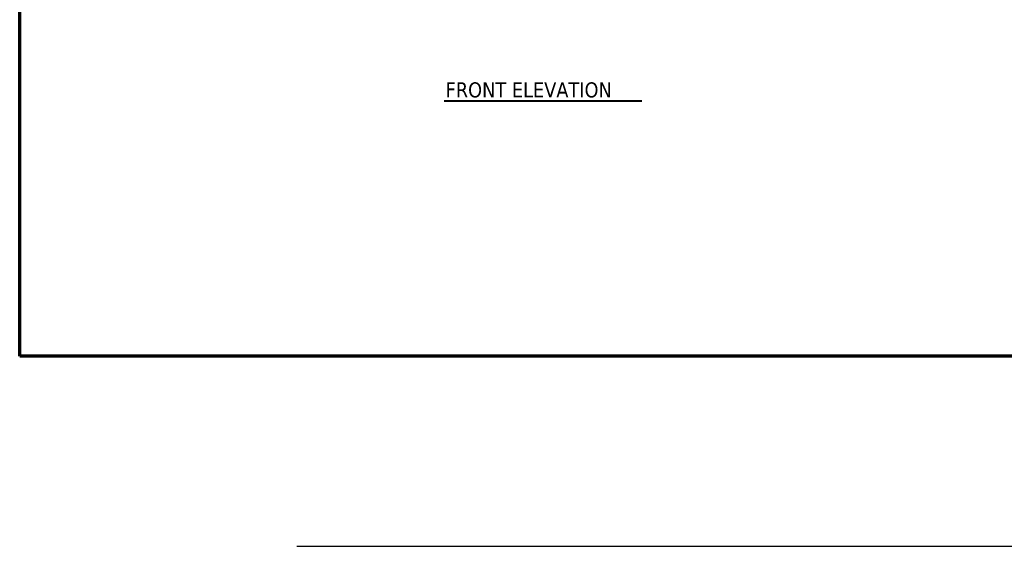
# Model space of a CAD drawing. Header units: inches. Extents: x 36 to 1719, y -84 to 1122.
# Tile 1 of 256: x 36 to 626, y -84 to 232. Entities that reach past the tile are written whole.
import ezdxf

# ---------------------------------------------------------------- set-up
doc = ezdxf.new("R2010")
doc.units = ezdxf.units.IN
doc.header["$LTSCALE"] = 48
doc.header["$MEASUREMENT"] = 0
for name, color, linetype, lineweight in [('Border (ANSI)', 7, 'Continuous', 70), ('Sketch Geometry (ANSI)', 7, 'Continuous', 25), ('Symbol (ANSI)', 7, 'Continuous', 25)]:
    doc.layers.add(name, color=color, linetype=linetype, lineweight=lineweight)
doc.styles.add('Label Text (ANSI)', font='tahomabd.ttf')

# ---------------------------------------------------------------- blocks, each defined once
blk = doc.blocks.new('Borders SUPERIOR BORDER')
at = {"layer": 'Border (ANSI)'}
for p, q in [((0.75, 0.625), (0.75, 23.375)), ((35.25, 0.625), (0.75, 0.625))]:
    blk.add_line(p, q, dxfattribs=at)

msp = doc.modelspace()

# ---------------------------------------------------------------- linework, layer by layer
at = {"layer": 'Sketch Geometry (ANSI)'}
msp.add_line((202.25414, -84.04305), (1718.69797, -84.04305), dxfattribs=at)
at = {"layer": 'Symbol (ANSI)', "lineweight": 40}
msp.add_line((290.44267, 183.1375), (408.9759, 183.1375), dxfattribs=at)

# ---------------------------------------------------------------- block references
at = {"xscale": 48, "yscale": 48, "zscale": 48}
msp.add_blockref('Borders SUPERIOR BORDER', (0, 0), dxfattribs=at)

# ---------------------------------------------------------------- texts
at = {"layer": 'Symbol (ANSI)', "insert": (291.36673, 184.97777), "char_height": 9.0239998, "attachment_point": 7, "style": 'Label Text (ANSI)'}
msp.add_mtext('FRONT ELEVATION', dxfattribs=at)

doc.saveas('drawing.dxf')
